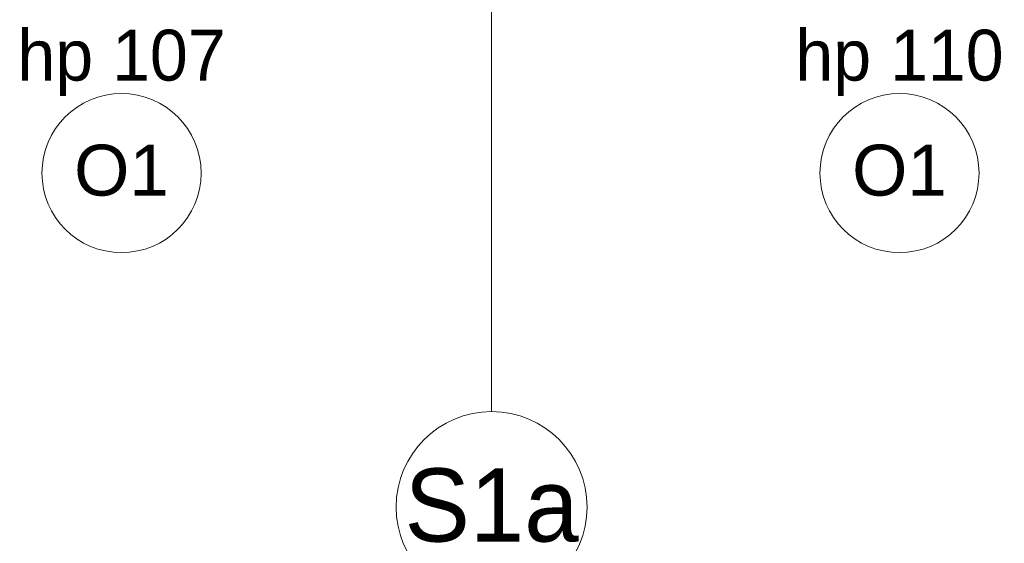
# Model space of a CAD drawing. Extents: x -440864 to -355682, y 13652 to 155872.
# Tile 16 of 179: x -422535 to -419441, y 20239 to 21885. Entities that reach past the tile are written whole.
import ezdxf

# ---------------------------------------------------------------- set-up
doc = ezdxf.new("R2010")
doc.units = 0
doc.header["$MEASUREMENT"] = 0
doc.layers.add('#podkład', color=252, linetype='Continuous')
doc.layers.add('Arch opisy', color=252, linetype='Continuous')
for name, color, linetype, lineweight in [('Arch opisy okien_Nr_Pióra__9', 252, 'Continuous', 13), ('Arch opisy_Nr_Pióra__1', 252, 'Continuous', 25), ('Arch opisy_Nr_Pióra__21', 252, 'Continuous', 9), ('Arch opisy_Nr_Pióra__9', 252, 'Continuous', 13), ('INWENT. OKNA_Nr_Pióra__21', 252, 'Continuous', 9)]:
    doc.layers.add(name, color=color, linetype=linetype, lineweight=lineweight)
doc.styles.add('GENERATED_STYLE_10', font='arial.ttf')
doc.styles.add('GENERATED_STYLE_5', font='txt')

# ---------------------------------------------------------------- blocks, each defined once
blk = doc.blocks.new('Linia_52', base_point=(-421051.8, 22732.6))
at = {"layer": 'Arch opisy_Nr_Pióra__21', "linetype": 'Continuous'}
blk.add_line((-421051.8, 22732.6), (-421051.8, 20652.8), dxfattribs=at)
blk.add_circle((-421051.8, 20352.8), 300, dxfattribs=at)
blk = doc.blocks.new('parter')
at = {"layer": 'Arch opisy_Nr_Pióra__9', "color": 252, "linetype": 'Continuous'}
for centre in [(-422214.9, 21402.6), (-419769.9, 21402.6)]:
    blk.add_circle(centre, 250, dxfattribs=at)
at = {"layer": 'Arch opisy', "color": 252, "linetype": 'Continuous'}
blk.add_blockref('Linia_52', (-421051.8, 22732.6), dxfattribs=at)
at = {"layer": 'Arch opisy okien_Nr_Pióra__9', "color": 252, "linetype": 'Continuous', "char_height": 160, "attachment_point": 2, "style": 'GENERATED_STYLE_10'}
for insert in [(-422214.9, 21491.8), (-419769.9, 21491.8)]:
    blk.add_mtext('{O1}', dxfattribs=dict(at, insert=insert))
at = {"layer": 'Arch opisy_Nr_Pióra__1', "color": 252, "linetype": 'Continuous', "insert": (-421051.8, 20474.2), "char_height": 230, "attachment_point": 2, "style": 'GENERATED_STYLE_5'}
blk.add_mtext('{S1a}', dxfattribs=at)
at = {"layer": 'INWENT. OKNA_Nr_Pióra__21', "color": 252, "linetype": 'Continuous', "char_height": 160, "attachment_point": 2, "style": 'GENERATED_STYLE_5'}
for s, insert in [('{hp 107}', (-422214.9, 21853.3)), ('{hp 110}', (-419769.9, 21853.3))]:
    blk.add_mtext(s, dxfattribs=dict(at, insert=insert))

msp = doc.modelspace()

# ---------------------------------------------------------------- block references
at = {"layer": '#podkład', "color": 3, "lineweight": 50}
msp.add_blockref('parter', (0, 0), dxfattribs=at)

doc.saveas('drawing.dxf')
